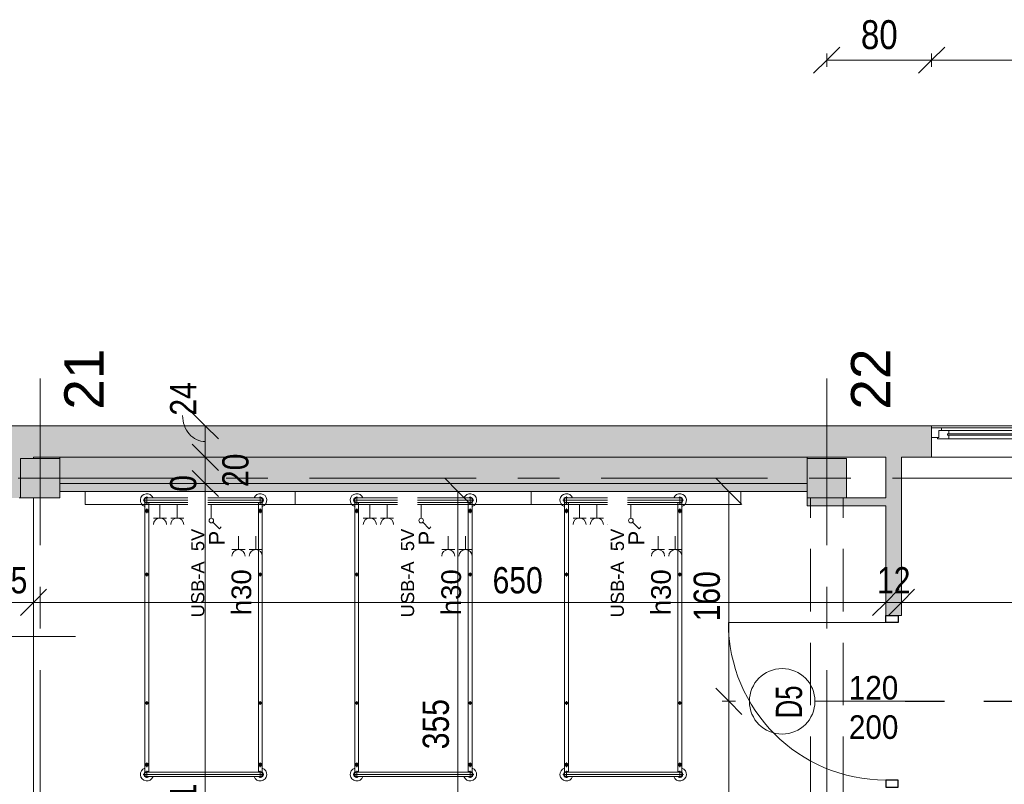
# Model space of a CAD drawing. Header units: centimetres. Extents: x -1631 to 1829, y -257 to 3158.
# Tile 36 of 129: x -1228 to -477, y 2575 to 3158. Entities that reach past the tile are written whole.
import ezdxf

# ---------------------------------------------------------------- set-up
doc = ezdxf.new("R2010")
doc.units = ezdxf.units.CM
for name, pattern in [('Dash', [60, 30, -30]), ('Oś', [222.25, 127, -31.75, 31.75, -31.75]), ('Ukryte', [71.438, 47.625, -23.813])]:
    doc.linetypes.add(name, pattern=pattern)
for name, color, linetype, lineweight in [('A-ANNO-DIMS', 211, 'Continuous', 13), ('A-ANNO-DIMS-100', 211, 'Continuous', 13), ('A-ANNO-NOTE', 131, 'Continuous', 9), ('A-DETL', 90, 'Continuous', 9), ('A-DETL-GENF', 92, 'Continuous', 9), ('A-DETL-HDLN', 90, 'Ukryte', 9), ('A-DETL-MEDM', 33, 'Continuous', 13), ('A-DOOR', 31, 'Continuous', 13), ('A-GLAZ', 151, 'Continuous', 13), ('A-GLAZ-IDEN', 152, 'Continuous', 13), ('A-WALL', 113, 'Continuous', 13), ('I-FURN', 30, 'Continuous', 9), ('Q-SPCQ', 91, 'Continuous', 9), ('S-COLS', 52, 'Continuous', 13), ('S-GRID', 1, 'Continuous', 13), ('S-GRID-IDEN', 1, 'Continuous', 13)]:
    doc.layers.add(name, color=color, linetype=linetype, lineweight=lineweight)
doc.layers.add('A-WALL-PATT', color=111, linetype='Continuous', lineweight=13, plot=False)
doc.styles.add('Arial', font='arial.ttf', dxfattribs={"width": 0.9, "height": 18})
doc.styles.add('Arial Narrow_1', font='ARIALN.TTF', dxfattribs={"height": 22})
doc.styles.add('Arial Narrow_5', font='ARIALN.TTF', dxfattribs={"height": 20})
doc.styles.add('Arial_1', font='arial.ttf', dxfattribs={"width": 0.7, "height": 20})
doc.styles.add('Arial_13', font='arial.ttf', dxfattribs={"height": 0.2})
doc.styles.add('Arial_4', font='arial.ttf', dxfattribs={"height": 10})
doc.styles.add('Arial_5', font='arial.ttf', dxfattribs={"height": 12})
doc.styles.add('Arial_6', font='arial.ttf', dxfattribs={"height": 15})
doc.styles.add('Arial_7', font='arial.ttf', dxfattribs={"height": 30})
doc.dimstyles.new('Diagonal_1_100__0_1_', dxfattribs={"dimscale": 30.48, "dimtxt": 22.515481, "dimasz": 0.656168, "dimexe": 0.164042, "dimexo": 0.0625, "dimgap": 0.065617, "dimtad": 1, "dimdec": 1, "dimrnd": 0.1, "dimdsep": 46, "dimtxsty": 'Arial Narrow_1', "dimblk1": 'OBLIQUE', "dimblk2": 'OBLIQUE', "dimsah": 1, "dimcen": 0.09, "dimazin": 0, "dimtfac": 1, "dimtdec": 4, "dimtix": 1, "dimtmove": 0, "dimatfit": 3, "dimfxl": 0.164042, "dimfxlon": 1, "dimtvp": 1, "dimtolj": 1, "dimtzin": 0, "dimarcsym": 2})
doc.dimstyles.new('Diagonal_1_100__0__wewnętrzne', dxfattribs={"dimscale": 30.48, "dimtxt": 20.468619, "dimasz": 0.656168, "dimexe": 0.164042, "dimexo": 0.0625, "dimgap": 0.032808, "dimtad": 1, "dimdec": 0, "dimdsep": 46, "dimtxsty": 'Arial Narrow_5', "dimblk1": 'OBLIQUE', "dimblk2": 'OBLIQUE', "dimsah": 1, "dimcen": 0.09, "dimazin": 0, "dimtfac": 1, "dimtdec": 4, "dimtix": 1, "dimtmove": 0, "dimatfit": 3, "dimfxl": 0.164042, "dimfxlon": 1, "dimtvp": 1, "dimtolj": 1, "dimtzin": 0, "dimarcsym": 2})
doc.dimstyles.new('Diagonal_1_100__0__wewnętrzne_1', dxfattribs={"dimscale": 30.48, "dimtxt": 20.468619, "dimasz": 0.656168, "dimexe": 0.164042, "dimexo": 0.0625, "dimgap": 0.032808, "dimtad": 1, "dimdec": 0, "dimdsep": 46, "dimtxsty": 'Arial Narrow_5', "dimblk1": 'OBLIQUE', "dimblk2": 'OBLIQUE', "dimsah": 1, "dimcen": 0.09, "dimazin": 0, "dimtfac": 1, "dimtdec": 4, "dimtix": 1, "dimtmove": 1, "dimatfit": 3, "dimfxl": 0.164042, "dimfxlon": 1, "dimtvp": 1, "dimtolj": 1, "dimtzin": 0, "dimarcsym": 2})
doc.dimstyles.new('Diagonal_1_100__0__wewnętrzne_2', dxfattribs={"dimscale": 30.48, "dimtxt": 20.468619, "dimasz": 0.656168, "dimexe": 0.164042, "dimexo": 0.0625, "dimgap": 0.032808, "dimtad": 1, "dimdec": 0, "dimdsep": 46, "dimtxsty": 'Arial Narrow_5', "dimblk1": 'OBLIQUE', "dimblk2": 'OBLIQUE', "dimsah": 1, "dimcen": 0.09, "dimazin": 0, "dimtfac": 1, "dimtdec": 4, "dimtix": 1, "dimtmove": 2, "dimatfit": 3, "dimfxl": 0.164042, "dimfxlon": 1, "dimtvp": 1, "dimtolj": 1, "dimtzin": 0, "dimarcsym": 2})

# ---------------------------------------------------------------- blocks, each defined once
blk = doc.blocks.new('M_Concrete-Square-Column - 300 x 300mm-1795931-6_piętro IV __13_80 m_ - stan projektowany')
at = {"layer": 'S-COLS', "lineweight": 9}
blk.add_hatch(color=254, dxfattribs=at).paths.add_polyline_path([(15, -15), (15, 15), (-15, 15), (-15, -15)], flags=0)
for p, q in [((15, 15), (-15, 15)), ((-15, 15), (-15, -15)), ((15, -15), (15, 15)), ((-15, -15), (15, -15))]:
    blk.add_line(p, q, dxfattribs=at)
blk = doc.blocks.new('łóżko 195x90 typ FAMED _102039_ - łóżko 195x90 typ FAMED _102039_-832813-6_piętro IV __13_80 m_ - stan projektowany')
at = {"layer": 'I-FURN'}
for p, q in [((-43.25, 102.02), (-43.25, 107.47)), ((-43.25, 106.45), (43.25, 106.45)), ((43.25, 102.02), (43.25, 107.47)), ((-45.98, 104.75), (45.97, 104.75)), ((-44.75, 103.1), (-44.75, -102.61)), ((-43.25, 103.05), (43.25, 103.05)), ((-43.25, 94.85), (-43.25, 98.35)), ((-41.75, -102.55), (-41.75, 103.1)), ((41.75, -102.61), (41.75, 103.05)), ((43.25, 94.85), (43.25, 98.35)), ((44.75, 103.1), (44.75, -102.61)), ((-45, 96.6), (-41.5, 96.6)), ((45, 96.6), (41.5, 96.6)), ((-44.75, 48.19), (-41.75, 48.19)), ((-43.25, 49.69), (-43.25, 46.69)), ((44.75, 48.19), (41.75, 48.19)), ((43.25, 49.69), (43.25, 46.69)), ((-44.75, -49.81), (-41.75, -49.81)), ((-43.25, -48.31), (-43.25, -51.31)), ((44.75, -49.81), (41.75, -49.81)), ((43.25, -48.31), (43.25, -51.31)), ((-45, -96.93), (-41.5, -96.93)), ((-43.25, -95.18), (-43.25, -98.68)), ((45, -96.93), (41.5, -96.93)), ((43.25, -95.18), (43.25, -98.68)), ((45.97, -104.25), (-45.98, -104.25)), ((-43.25, -101.53), (-43.25, -106.98)), ((-43.25, -102.55), (43.25, -102.55)), ((43.25, -101.53), (43.25, -106.98)), ((-43.25, -105.95), (43.25, -105.95))]:
    blk.add_line(p, q, dxfattribs=at)
for centre, radius in [((-43.25, 96.6), 1.25), ((43.25, 96.6), 1.25), ((-43.25, 96.6), 0.8), ((43.25, 96.6), 0.8), ((-43.25, 48.19), 1), ((43.25, 48.19), 1), ((-43.25, -49.81), 1), ((43.25, -49.81), 1), ((-43.25, -96.93), 1.25), ((-43.25, -96.93), 0.8), ((43.25, -96.93), 1.25), ((43.25, -96.93), 0.8)]:
    blk.add_circle(centre, radius, dxfattribs=at)
for centre, radius, start, end in [((-43.25, 104.75), 5, 19.87687, 252.5424), ((-43.25, 104.75), 2.23, 49.8221, 312.38874), ((-43.25, 104.75), 1.93, 62.02067, 297.97933), ((-43.25, 104.75), 1.7, 90, 270), ((43.25, 104.75), 5, 287.4576, 160.12313), ((43.25, 104.75), 2.23, 229.8221, 130.1779), ((43.25, 104.75), 1.93, 242.02067, 117.97933), ((43.25, 104.75), 1.7, 270, 90), ((-43.25, -104.25), 5, 107.4576, 340.12313), ((-43.25, -104.25), 2.23, 49.8221, 310.1779), ((-43.25, -104.25), 1.93, 62.02067, 297.97933), ((-43.25, -104.25), 1.7, 90, 270), ((43.25, -104.25), 5, 199.87687, 72.5424), ((43.25, -104.25), 2.23, 229.8221, 130.1779), ((43.25, -104.25), 1.93, 242.02067, 117.97933), ((43.25, -104.25), 1.7, 270, 90)]:
    blk.add_arc(centre, radius, start, end, dxfattribs=at)
blk = doc.blocks.new('Panel Gazowo Oswietleniowy 2 - Type 1-2423792-6_piętro IV __13_80 m_ - stan projektowany')
at = {"layer": 'Q-SPCQ'}
for p, q in [((-112.5, 47.33), (-102.5, 47.33)), ((-107.5, 47.33), (-107.5, 37)), ((-99.33, 47.33), (-89.33, 47.33)), ((-94.33, 47.33), (-94.33, 37)), ((47.5, 47.33), (57.5, 47.33)), ((52.5, 47.33), (52.5, 37)), ((60.67, 47.33), (70.67, 47.33)), ((65.67, 47.33), (65.67, 37)), ((-79.82, 31.43), (-81.13, 30.12)), ((-74.88, 26.48), (-79.82, 31.43)), ((80.18, 31.43), (78.87, 30.12)), ((85.12, 26.48), (80.18, 31.43)), ((-73.64, 13), (-73.64, 23.5)), ((-66.13, 23.33), (-56.13, 23.33)), ((-61.13, 23.33), (-61.13, 13)), ((-52.67, 23.33), (-42.67, 23.33)), ((-47.67, 23.33), (-47.67, 13)), ((-39.5, 23.33), (-29.5, 23.33)), ((-34.5, 23.33), (-34.5, 13)), ((86.36, 13), (86.36, 23.5)), ((93.87, 23.33), (103.87, 23.33)), ((98.87, 23.33), (98.87, 13)), ((107.33, 23.33), (117.33, 23.33)), ((112.33, 23.33), (112.33, 13)), ((120.5, 23.33), (130.5, 23.33)), ((125.5, 23.33), (125.5, 13)), ((-157.5, 3), (-157.5, 13)), ((-157.5, 13), (182.5, 13)), ((182.5, 13), (182.5, 3))]:
    blk.add_line(p, q, dxfattribs=at)
for centre in [(-73.64, 25.25), (86.36, 25.25)]:
    blk.add_circle(centre, 1.75, dxfattribs=at)
for centre, end in [((-107.5, 52.33), 0), ((-94.33, 52.33), 0), ((52.5, 52.33), 0), ((65.67, 52.33), 0), ((-61.13, 28.33), 360), ((-47.67, 28.33), 360), ((-34.5, 28.33), 360), ((98.87, 28.33), 360), ((112.33, 28.33), 360), ((125.5, 28.33), 360)]:
    blk.add_arc(centre, 5, 180, end, dxfattribs=at)
blk = doc.blocks.new('DRZWI 1S - automatyczna etykieta - Drzwi 120-2381491-6_piętro IV __13_80 m_ - stan projektowany')
at = {"layer": 'A-DETL-GENF'}
for p, q in [((-65.5, 6), (-65.5, -3.5)), ((-60, 6), (-65.5, 6)), ((-60, -3.5), (-60, 6)), ((65.5, 6), (60, 6)), ((60, 6), (60, -3.5)), ((65.5, -3.5), (65.5, 6)), ((-65.5, -3.5), (-60, -3.5)), ((60, -3.5), (65.5, -3.5))]:
    blk.add_line(p, q, dxfattribs=at)
at = {"layer": 'A-DETL-MEDM', "lineweight": 25}
for p, q in [((-60, 6), (-65.5, 6)), ((-65.5, 6), (-65.5, -3.5)), ((-60, -3.5), (-60, 6)), ((60, -3.5), (60, 6)), ((60, 6), (65.5, 6)), ((65.5, 6), (65.5, -3.5)), ((-65.5, -3.5), (-60, -3.5)), ((65.5, -3.5), (60, -3.5))]:
    blk.add_line(p, q, dxfattribs=at)
at = {"layer": 'A-DOOR'}
blk.add_line((60, 6), (60, 126), dxfattribs=at)
blk.add_arc((60, 6), 120, 90, 180, dxfattribs=at)
blk = doc.blocks.new('Okno - automatyczna etykieta - 200x165 _projektowane_-2631001-6_piętro IV __13_80 m_ - stan projektowany')
at = {"layer": 'A-GLAZ'}
for p, q in [((-100, -3), (-94.5, -3)), ((-100, -10.5), (-100, -3)), ((-95.5, -2), (-87, -2)), ((-95.5, -3), (-95.5, -2)), ((-94.5, -3), (-95.5, -3)), ((-94.5, -8.5), (-94.5, -3)), ((-94.5, -3), (-94.5, -8.5)), ((-88, -5.75), (-88, -4.75)), ((-88, -4.75), (88, -4.75)), ((-88, -4.75), (-88, -5.75)), ((-87, -4.75), (-88, -4.75)), ((88, -5.75), (-88, -5.75)), ((-88, -5.75), (-87, -5.75)), ((-87, -2), (-87, -4.75)), ((87, -2), (-87, -2)), ((-87, -5.75), (-87, -8.5)), ((-2.5, -7.25), (-2.5, -3.25)), ((-2.5, -3.25), (2.5, -3.25)), ((2.5, -7.25), (-2.5, -7.25)), ((2.5, -3.25), (2.5, -7.25)), ((87, -2), (95.5, -2)), ((87, -4.75), (87, -2)), ((88, -4.75), (87, -4.75)), ((87, -5.75), (88, -5.75)), ((87, -8.5), (87, -5.75)), ((88, -4.75), (88, -5.75)), ((88, -5.75), (88, -4.75)), ((94.5, -3), (94.5, -8.5)), ((95.5, -3), (94.5, -3)), ((94.5, -3), (100, -3)), ((94.5, -8.5), (94.5, -3)), ((95.5, -2), (95.5, -3)), ((100, -3), (100, -10.5)), ((-92.5, -10.5), (-100, -10.5)), ((-100, -10.5), (100, -10.5)), ((-87, -8.5), (-94.5, -8.5)), ((-94.5, -8.5), (-92.5, -8.5)), ((-92.5, -8.5), (-92.5, -10.5)), ((92.5, -10.5), (-92.5, -10.5)), ((87, -8.5), (-87, -8.5)), ((94.5, -8.5), (87, -8.5)), ((92.5, -8.5), (94.5, -8.5)), ((92.5, -10.5), (92.5, -8.5)), ((100, -10.5), (92.5, -10.5))]:
    blk.add_line(p, q, dxfattribs=at)
blk = doc.blocks.new('DIMBLOCK24-6_piętro IV __13_80 m_ - stan projektowany')
at = {"layer": 'A-ANNO-DIMS-100', "transparency": 16777216}
for p, q in [((-687.3, 2638.33), (-697.3, 2648.33)), ((-692.3, 2638.33), (-682.3, 2638.33)), ((-687.3, 2638.33), (-692.3, 2638.33)), ((-687.3, 2379.33), (-687.3, 2638.33)), ((-687.3, 2638.33), (-677.3, 2628.33)), ((-687.3, 2379.33), (-697.3, 2389.33)), ((-692.3, 2379.33), (-682.3, 2379.33)), ((-687.3, 2379.33), (-692.3, 2379.33)), ((-687.3, 2379.33), (-677.3, 2369.33))]:
    blk.add_line(p, q, dxfattribs=at)
at = {"layer": 'A-ANNO-DIMS-100', "color": 0, "transparency": 16777216, "insert": (-714.15, 2489.82), "char_height": 20, "width": 45.6158, "attachment_point": 1, "rotation": 90, "line_spacing_factor": 0.974696, "style": 'Arial Narrow_5'}
blk.add_mtext('259', dxfattribs=at)
blk = doc.blocks.new('_Oblique')
at = {"color": 0, "linetype": 'ByBlock', "lineweight": -2}
blk.add_line((-0.5, -0.5), (0.5, 0.5), dxfattribs=at)
blk = doc.blocks.new('DIMBLOCK25-6_piętro IV __13_80 m_ - stan projektowany')
at = {"layer": 'A-ANNO-DIMS-100', "transparency": 16777216}
for p, q in [((-687.3, 2798.33), (-697.3, 2808.33)), ((-692.3, 2798.33), (-682.3, 2798.33)), ((-687.3, 2798.33), (-692.3, 2798.33)), ((-687.3, 2638.33), (-687.3, 2798.33)), ((-687.3, 2798.33), (-677.3, 2788.33)), ((-687.3, 2638.33), (-697.3, 2648.33)), ((-692.3, 2638.33), (-682.3, 2638.33)), ((-687.3, 2638.33), (-692.3, 2638.33)), ((-687.3, 2638.33), (-677.3, 2628.33))]:
    blk.add_line(p, q, dxfattribs=at)
at = {"layer": 'A-ANNO-DIMS-100', "color": 0, "transparency": 16777216, "insert": (-714.15, 2699.32), "char_height": 20, "width": 45.6158, "attachment_point": 1, "rotation": 90, "line_spacing_factor": 0.974696, "style": 'Arial Narrow_5'}
blk.add_mtext('160', dxfattribs=at)
blk = doc.blocks.new('DIMBLOCK87-6_piętro IV __13_80 m_ - stan projektowany')
at = {"layer": 'A-ANNO-DIMS-100', "transparency": 16777216}
for p, q in [((-1086.6, 2804.33), (-1096.6, 2814.33)), ((-1091.6, 2804.33), (-1081.6, 2804.33)), ((-1086.6, 2804.33), (-1091.6, 2804.33)), ((-1086.6, 2343.33), (-1086.6, 2804.33)), ((-1086.6, 2804.33), (-1076.6, 2794.33)), ((-1086.6, 2343.33), (-1096.6, 2353.33)), ((-1091.6, 2343.33), (-1081.6, 2343.33)), ((-1086.6, 2343.33), (-1091.6, 2343.33)), ((-1086.6, 2343.33), (-1076.6, 2333.33))]:
    blk.add_line(p, q, dxfattribs=at)
at = {"layer": 'A-ANNO-DIMS-100', "color": 0, "transparency": 16777216, "insert": (-1113.45, 2537.58), "char_height": 20, "width": 45.6158, "attachment_point": 1, "rotation": 90, "line_spacing_factor": 0.974696, "style": 'Arial Narrow_5'}
blk.add_mtext('461', dxfattribs=at)
blk = doc.blocks.new('DIMBLOCK88-6_piętro IV __13_80 m_ - stan projektowany')
at = {"layer": 'A-ANNO-DIMS-100', "transparency": 16777216}
for p, q in [((-1086.6, 2804.33), (-1096.6, 2814.33)), ((-1086.6, 2804.33), (-1096.6, 2814.33)), ((-1091.6, 2804.33), (-1081.6, 2804.33)), ((-1086.6, 2804.33), (-1091.6, 2804.33)), ((-1091.6, 2804.33), (-1081.6, 2804.33)), ((-1086.6, 2804.33), (-1091.6, 2804.33)), ((-1086.6, 2804.33), (-1086.6, 2804.33)), ((-1086.6, 2804.33), (-1076.6, 2794.33)), ((-1086.6, 2804.33), (-1076.6, 2794.33))]:
    blk.add_line(p, q, dxfattribs=at)
at = {"layer": 'A-ANNO-DIMS-100', "color": 0, "transparency": 16777216, "insert": (-1113.45, 2797.99), "char_height": 20, "width": 15.2053, "attachment_point": 1, "rotation": 90, "line_spacing_factor": 0.974696, "style": 'Arial Narrow_5'}
blk.add_mtext('\\fArial Narrow|b0|i0|c238|p34|;0', dxfattribs=at)
blk = doc.blocks.new('DIMBLOCK89-6_piętro IV __13_80 m_ - stan projektowany')
at = {"layer": 'A-ANNO-DIMS-100', "transparency": 16777216}
for p, q in [((-1086.6, 2824.33), (-1096.6, 2834.33)), ((-1077.69, 2824.33), (-1091.6, 2824.33)), ((-1086.6, 2804.33), (-1086.6, 2824.33)), ((-1086.6, 2824.33), (-1076.6, 2814.33)), ((-1086.6, 2824.33), (-1077.69, 2824.33)), ((-1086.6, 2804.33), (-1096.6, 2814.33)), ((-1091.6, 2804.33), (-1081.6, 2804.33)), ((-1086.6, 2804.33), (-1091.6, 2804.33)), ((-1086.6, 2804.33), (-1076.6, 2794.33))]:
    blk.add_line(p, q, dxfattribs=at)
at = {"layer": 'A-ANNO-DIMS-100', "color": 0, "transparency": 16777216, "insert": (-1073.63, 2801.65), "char_height": 20, "width": 30.4105, "attachment_point": 1, "rotation": 90, "line_spacing_factor": 0.974696, "style": 'Arial Narrow_5'}
blk.add_mtext('20', dxfattribs=at)
blk = doc.blocks.new('DIMBLOCK90-6_piętro IV __13_80 m_ - stan projektowany')
at = {"layer": 'A-ANNO-DIMS-100', "transparency": 16777216}
for p, q in [((-1086.6, 2848.33), (-1096.6, 2858.33)), ((-1091.6, 2848.33), (-1081.6, 2848.33)), ((-1086.6, 2848.33), (-1091.6, 2848.33)), ((-1086.6, 2824.33), (-1086.6, 2848.33)), ((-1086.6, 2848.33), (-1076.6, 2838.33)), ((-1086.6, 2824.33), (-1096.6, 2834.33)), ((-1077.69, 2824.33), (-1091.6, 2824.33)), ((-1086.6, 2824.33), (-1076.6, 2814.33)), ((-1086.6, 2824.33), (-1077.69, 2824.33))]:
    blk.add_line(p, q, dxfattribs=at)
blk.add_ellipse((-1086.6, 2856.08), major_axis=(0, 19.75), ratio=0.873073, start_param=1.570796, end_param=3.141593, dxfattribs=at)
at = {"layer": 'A-ANNO-DIMS-100', "color": 0, "transparency": 16777216, "insert": (-1113.45, 2856.08), "char_height": 20, "width": 30.4105, "attachment_point": 1, "rotation": 90, "line_spacing_factor": 0.974696, "style": 'Arial Narrow_5'}
blk.add_mtext('24', dxfattribs=at)
blk = doc.blocks.new('DIMBLOCK140-6_piętro IV __13_80 m_ - stan projektowany')
at = {"layer": 'A-ANNO-DIMS-100', "transparency": 16777216}
for p, q in [((-1252.62, 2713.76), (-1242.62, 2723.76)), ((-1252.62, 2718.76), (-1252.62, 2708.76)), ((-1252.62, 2713.76), (-1252.62, 2718.76)), ((-1217.62, 2713.76), (-1207.62, 2723.76)), ((-1217.62, 2718.76), (-1217.62, 2708.76)), ((-1217.62, 2713.76), (-1217.62, 2718.76)), ((-1252.62, 2713.76), (-1262.62, 2703.76)), ((-1252.62, 2713.76), (-1217.62, 2713.76)), ((-1217.62, 2713.76), (-1227.62, 2703.76))]:
    blk.add_line(p, q, dxfattribs=at)
at = {"layer": 'A-ANNO-DIMS-100', "color": 0, "transparency": 16777216, "insert": (-1247.79, 2740.61), "char_height": 20, "width": 30.4105, "attachment_point": 1, "line_spacing_factor": 0.974696, "style": 'Arial Narrow_5'}
blk.add_mtext('35', dxfattribs=at)
blk = doc.blocks.new('DIMBLOCK141-6_piętro IV __13_80 m_ - stan projektowany')
at = {"layer": 'A-ANNO-DIMS-100', "transparency": 16777216}
for p, q in [((-1217.62, 2713.76), (-1207.62, 2723.76)), ((-1217.62, 2718.76), (-1217.62, 2708.76)), ((-1217.62, 2713.76), (-1217.62, 2718.76)), ((-567.62, 2713.76), (-557.62, 2723.76)), ((-567.62, 2718.76), (-567.62, 2708.76)), ((-567.62, 2713.76), (-567.62, 2718.76)), ((-1217.62, 2713.76), (-1227.62, 2703.76)), ((-1217.62, 2713.76), (-567.62, 2713.76)), ((-567.62, 2713.76), (-577.62, 2703.76))]:
    blk.add_line(p, q, dxfattribs=at)
at = {"layer": 'A-ANNO-DIMS-100', "color": 0, "transparency": 16777216, "insert": (-867.45, 2740.61), "char_height": 20, "width": 45.6158, "attachment_point": 1, "line_spacing_factor": 0.974696, "style": 'Arial Narrow_5'}
blk.add_mtext('650', dxfattribs=at)
blk = doc.blocks.new('DIMBLOCK142-6_piętro IV __13_80 m_ - stan projektowany')
at = {"layer": 'A-ANNO-DIMS-100', "transparency": 16777216}
for p, q in [((-567.62, 2713.76), (-557.62, 2723.76)), ((-567.62, 2718.76), (-567.62, 2708.76)), ((-567.62, 2713.76), (-567.62, 2718.76)), ((-555.62, 2713.76), (-545.62, 2723.76)), ((-555.62, 2718.76), (-555.62, 2708.76)), ((-555.62, 2713.76), (-555.62, 2718.76)), ((-567.62, 2713.76), (-577.62, 2703.76)), ((-567.62, 2713.76), (-555.62, 2713.76)), ((-555.62, 2713.76), (-565.62, 2703.76))]:
    blk.add_line(p, q, dxfattribs=at)
at = {"layer": 'A-ANNO-DIMS-100', "color": 0, "transparency": 16777216, "insert": (-574.29, 2740.61), "char_height": 20, "width": 30.4105, "attachment_point": 1, "line_spacing_factor": 0.974696, "style": 'Arial Narrow_5'}
blk.add_mtext('12', dxfattribs=at)
blk = doc.blocks.new('DIMBLOCK143-6_piętro IV __13_80 m_ - stan projektowany')
at = {"layer": 'A-ANNO-DIMS-100', "transparency": 16777216}
for p, q in [((-555.62, 2713.76), (-545.62, 2723.76)), ((-555.62, 2718.76), (-555.62, 2708.76)), ((-555.62, 2713.76), (-555.62, 2718.76)), ((-322.62, 2713.76), (-312.62, 2723.76)), ((-322.62, 2718.76), (-322.62, 2708.76)), ((-322.62, 2713.76), (-322.62, 2718.76)), ((-555.62, 2713.76), (-565.62, 2703.76)), ((-555.62, 2713.76), (-322.62, 2713.76)), ((-322.62, 2713.76), (-332.62, 2703.76))]:
    blk.add_line(p, q, dxfattribs=at)
at = {"layer": 'A-ANNO-DIMS-100', "color": 0, "transparency": 16777216, "insert": (-458.13, 2740.61), "char_height": 20, "width": 45.6158, "attachment_point": 1, "line_spacing_factor": 0.974696, "style": 'Arial Narrow_5'}
blk.add_mtext('233', dxfattribs=at)
blk = doc.blocks.new('DIMBLOCK172-6_piętro IV __13_80 m_ - stan projektowany')
at = {"layer": 'A-ANNO-DIMS-100', "transparency": 16777216}
for p, q in [((-893.96, 2798.33), (-903.96, 2808.33)), ((-898.96, 2798.33), (-888.96, 2798.33)), ((-893.96, 2798.33), (-898.96, 2798.33)), ((-893.96, 2443.33), (-893.96, 2798.33)), ((-893.96, 2798.33), (-883.96, 2788.33)), ((-893.96, 2443.33), (-903.96, 2453.33)), ((-898.96, 2443.33), (-888.96, 2443.33)), ((-893.96, 2443.33), (-898.96, 2443.33)), ((-893.96, 2443.33), (-883.96, 2433.33))]:
    blk.add_line(p, q, dxfattribs=at)
at = {"layer": 'A-ANNO-DIMS-100', "color": 0, "transparency": 16777216, "insert": (-920.81, 2601.82), "char_height": 20, "width": 45.6158, "attachment_point": 1, "rotation": 90, "line_spacing_factor": 0.974696, "style": 'Arial Narrow_5'}
blk.add_mtext('355', dxfattribs=at)
blk = doc.blocks.new('Okno_LD_typ 100 - metka _ wys_parapetu-2491833-6_piętro IV __13_80 m_ - stan projektowany')
at = {"layer": 'A-GLAZ-IDEN'}
blk.add_line((0, 1.8925), (0, -0.3919), dxfattribs=at)
blk.add_circle((0, -0.0919), 0.3, dxfattribs=at)
at = {"layer": 'A-GLAZ-IDEN', "insert": (0.4711, 0.6634), "char_height": 0.2, "width": 0.48783, "attachment_point": 3, "rotation": 90, "line_spacing_factor": 0.936439, "style": 'Arial_13', "bg_fill": 3, "box_fill_scale": 1.25, "bg_fill_color": 256, "bg_fill_true_color": 13158600, "bg_fill_transparency": 0}
blk.add_mtext('\\pxqr,t6.35,12.7,19.05,25.4,31.75,38.1,44.45,50.8,57.15,63.5,69.85,76.2,82.55,88.9,95.25,101.6,107.95,114.3,120.65,127,133.35,139.7,146.05,152.4,158.75,165.1,171.45,177.8,184.15,190.5,196.85,203.2;{hp= }', dxfattribs=at)
blk = doc.blocks.new('DIMBLOCK245-6_piętro IV __13_80 m_ - stan projektowany')
at = {"layer": 'A-ANNO-DIMS-100', "transparency": 16777216}
for p, q in [((-612.62, 3127.02), (-602.62, 3137.02)), ((-612.62, 3122.02), (-612.62, 3132.02)), ((-532.62, 3127.02), (-522.62, 3137.02)), ((-532.62, 3122.02), (-532.62, 3132.02)), ((-612.62, 3127.02), (-622.62, 3117.02)), ((-612.62, 3127.02), (-532.62, 3127.02)), ((-612.62, 3127.02), (-612.62, 3122.02)), ((-532.62, 3127.02), (-542.62, 3117.02)), ((-532.62, 3127.02), (-532.62, 3122.02))]:
    blk.add_line(p, q, dxfattribs=at)
at = {"layer": 'A-ANNO-DIMS-100', "color": 0, "transparency": 16777216, "insert": (-586.56, 3157.45), "char_height": 22, "width": 33.4516, "attachment_point": 1, "line_spacing_factor": 0.974696, "style": 'Arial Narrow_1'}
blk.add_mtext('80', dxfattribs=at)
blk = doc.blocks.new('DIMBLOCK246-6_piętro IV __13_80 m_ - stan projektowany')
at = {"layer": 'A-ANNO-DIMS-100', "transparency": 16777216}
for p, q in [((-532.62, 3127.02), (-522.62, 3137.02)), ((-532.62, 3122.02), (-532.62, 3132.02)), ((-332.62, 3127.02), (-322.62, 3137.02)), ((-332.62, 3122.02), (-332.62, 3132.02)), ((-532.62, 3127.02), (-542.62, 3117.02)), ((-532.62, 3127.02), (-332.62, 3127.02)), ((-532.62, 3127.02), (-532.62, 3122.02)), ((-332.62, 3127.02), (-342.62, 3117.02)), ((-332.62, 3127.02), (-332.62, 3122.02))]:
    blk.add_line(p, q, dxfattribs=at)
at = {"layer": 'A-ANNO-DIMS-100', "color": 0, "transparency": 16777216, "insert": (-453.53, 3157.45), "char_height": 22, "width": 50.1774, "attachment_point": 1, "line_spacing_factor": 0.974696, "style": 'Arial Narrow_1'}
blk.add_mtext('200', dxfattribs=at)

msp = doc.modelspace()

# ---------------------------------------------------------------- hatches: boundary and pattern name
at = {"layer": 'A-WALL-PATT'}
for points in [[(-1227.62, 2793.33), (-1227.62, 2823.33), (-1217.62, 2823.33), (-1217.62, 2848.33), (-1252.62, 2848.33), (-1252.62, 2793.33), (-1228.62, 2793.33)], [(-627.62, 2804.33), (-627.62, 2824.33), (-1197.62, 2824.33), (-1197.62, 2804.33), (-719.31, 2804.33)], [(-627.62, 2798.33), (-627.62, 2804.33), (-1197.62, 2804.33), (-1197.62, 2798.33), (-719.31, 2798.33)], [(-567.62, 2787.33), (-567.62, 2793.33), (-627.62, 2793.33), (-627.62, 2787.33), (-597.62, 2787.33)]]:
    msp.add_hatch(color=9, dxfattribs=at).paths.add_polyline_path(points, flags=0)
h = msp.add_hatch(color=9, dxfattribs=at)
h.paths.add_polyline_path([(1227.38, 2824.33), (1227.38, 2848.33), (507.38, 2848.33), (507.38, 2824.33), (1203.38, 2824.33)], flags=0)
h.paths.add_polyline_path([(307.38, 2824.33), (307.38, 2848.33), (267.38, 2848.33), (267.38, 2824.33), (297.38, 2824.33)], flags=0)
h.paths.add_polyline_path([(142.38, 2824.33), (157.38, 2824.33), (157.38, 2848.33), (-182.62, 2848.33), (-182.62, 2824.33), (17.38, 2824.33)], flags=0)
h.paths.add_polyline_path([(-332.62, 2824.33), (-292.62, 2824.33), (-292.62, 2848.33), (-332.62, 2848.33), (-332.62, 2839.33)], flags=0)
h.paths.add_polyline_path([(-532.62, 2824.33), (-532.62, 2848.33), (-1217.62, 2848.33), (-1217.62, 2824.33), (-547.62, 2824.33)], flags=0)
h = msp.add_hatch(color=9, dxfattribs=at)
h.paths.add_polyline_path([(-555.62, 1833.33), (-555.62, 1952.83), (-567.62, 1952.83), (-567.62, 1833.33)], flags=0)
h.paths.add_polyline_path([(-555.62, 2173.83), (-555.62, 2482.83), (-567.62, 2482.83), (-567.62, 2173.83)], flags=0)
h.paths.add_polyline_path([(-555.62, 2703.83), (-555.62, 2824.33), (-567.62, 2824.33), (-567.62, 2703.83), (-558.12, 2703.83)], flags=0)

# ---------------------------------------------------------------- linework, layer by layer
at = {"layer": 'A-ANNO-NOTE', "lineweight": 13}
msp.add_line((-531.62, 2638.33), (-621.62, 2638.33), dxfattribs=at)
msp.add_line((-531.62, 2638.33), (-621.62, 2638.33), dxfattribs=at)
msp.add_circle((-646.62, 2638.33), 25, dxfattribs=at)
at = {"layer": 'A-DETL', "linetype": 'Dash', "lineweight": 25}
msp.add_open_spline([(-552.77, 2638.57), (-478.91, 2638.57), (-476.08, 2638.57), (-439.12, 2638.57), (-439.12, 2601.62), (-439.12, 2598.79), (-439.12, 2573.54), (-439.12, 1655.82), (-439.12, 1618.87), (-439.12, 1616.04), (-439.12, 1512.36), (-439.12, 1509.53), (-439.12, 1472.57), (-476.08, 1472.57), (-478.91, 1472.57), (-555.62, 1472.57)], degree=3, knots=[0, 0, 0, 0, 1.242892, 2.082132, 2.921372, 3.63261, 13.975949, 24.692511, 35.163852, 36.732804, 37.928533, 39.497485, 40.336725, 41.175965, 42.450024, 42.450024, 42.450024, 42.450024], dxfattribs=at)
at = {"layer": 'A-DETL-HDLN'}
for p, q in [((-625.12, 420.83), (-625.12, 2793.33)), ((-600.12, 420.83), (-600.12, 2793.33))]:
    msp.add_line(p, q, dxfattribs=at)
at = {"layer": 'A-WALL', "lineweight": 9}
for p, q in [((307.38, 2848.33), (-1252.62, 2848.33)), ((-532.62, 2846.83), (-532.62, 2848.33)), ((-532.62, 2824.33), (-532.62, 2839.33)), ((-1217.62, 2824.33), (-567.62, 2824.33)), ((-1217.62, 2823.33), (-1217.62, 2824.33)), ((-1197.62, 2824.33), (-1197.62, 2823.33)), ((-627.62, 2823.33), (-627.62, 2824.33)), ((-567.62, 2824.33), (-567.62, 2793.33)), ((-555.62, 2703.83), (-555.62, 2824.33)), ((-327.62, 2824.33), (-555.62, 2824.33)), ((-1197.62, 2804.33), (-627.62, 2804.33)), ((-1197.62, 2798.33), (-627.62, 2798.33)), ((-1228.62, 2793.33), (-1227.62, 2793.33)), ((-1217.62, 2793.33), (-1217.62, 2343.33)), ((-627.62, 2793.33), (-627.62, 2787.33)), ((-627.62, 2787.33), (-567.62, 2787.33)), ((-567.62, 2793.33), (-597.62, 2793.33)), ((-567.62, 2787.33), (-567.62, 2703.83)), ((-558.12, 2703.83), (-555.62, 2703.83))]:
    msp.add_line(p, q, dxfattribs=at)
at = {"layer": 'S-GRID', "linetype": 'Oś'}
for p, q in [((-1212.62, 2884.27), (-1212.62, 27.13)), ((-612.62, 2884.27), (-612.62, 27.13)), ((1342.46, 2808.33), (-1368.76, 2808.33))]:
    msp.add_line(p, q, dxfattribs=at)

# ---------------------------------------------------------------- block references
at = {"layer": 'A-DOOR', "rotation": 89.9999999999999}
msp.add_blockref('DRZWI 1S - automatyczna etykieta - Drzwi 120-2381491-6_piętro IV __13_80 m_ - stan projektowany', (-561.62, 2638.33), dxfattribs=at)
at = {"layer": 'A-GLAZ', "rotation": 180}
msp.add_blockref('Okno - automatyczna etykieta - 200x165 _projektowane_-2631001-6_piętro IV __13_80 m_ - stan projektowany', (-432.62, 2836.33), dxfattribs=at)
at = {"layer": 'I-FURN'}
for p in [(-1087.87, 2686.88), (-927.87, 2686.88), (-767.87, 2686.88)]:
    msp.add_blockref('łóżko 195x90 typ FAMED _102039_ - łóżko 195x90 typ FAMED _102039_-832813-6_piętro IV __13_80 m_ - stan projektowany', p, dxfattribs=at)
at = {"layer": 'Q-SPCQ', "rotation": 180}
for p in [(-995.62, 2801.33), (-835.62, 2801.33)]:
    msp.add_blockref('Panel Gazowo Oswietleniowy 2 - Type 1-2423792-6_piętro IV __13_80 m_ - stan projektowany', p, dxfattribs=at)
at = {"layer": 'S-COLS', "lineweight": 9}
for p in [(-1212.62, 2808.33), (-612.62, 2808.33)]:
    msp.add_blockref('M_Concrete-Square-Column - 300 x 300mm-1795931-6_piętro IV __13_80 m_ - stan projektowany', p, dxfattribs=at)

# ---------------------------------------------------------------- texts
at = {"layer": 'A-ANNO-NOTE', "lineweight": 211, "insert": (-641.33, 2637.9), "char_height": 20, "width": 25.97, "attachment_point": 5, "rotation": 90, "line_spacing_factor": 0.936439, "style": 'Arial_1'}
msp.add_mtext('\\pxqc,t4.445,8.89,13.335,17.78,22.225,26.67,31.115,35.56,40.005,44.45,48.895,53.34,57.785,62.23,66.675,71.12,75.565,80.01,84.455,88.9,93.345,97.79,102.235,106.68,111.125,115.57,120.015,124.46,128.905,133.35,137.795,142.24;{D5}', dxfattribs=at)
at = {"layer": 'A-ANNO-NOTE', "lineweight": 211, "char_height": 18, "width": 38.07, "attachment_point": 5, "line_spacing_factor": 0.936439, "style": 'Arial'}
for s, insert in [('\\pxqc,t6.35,12.7,19.05,25.4,31.75,38.1,44.45,50.8,57.15,63.5,69.85,76.2,82.55,88.9,95.25,101.6,107.95,114.3,120.65,127,133.35,139.7,146.05,152.4,158.75,165.1,171.45,177.8,184.15,190.5,196.85,203.2;{120}', (-576.95, 2648.56)), ('\\pxqc,t6.35,12.7,19.05,25.4,31.75,38.1,44.45,50.8,57.15,63.5,69.85,76.2,82.55,88.9,95.25,101.6,107.95,114.3,120.65,127,133.35,139.7,146.05,152.4,158.75,165.1,171.45,177.8,184.15,190.5,196.85,203.2;{200}', (-576.86, 2618.56)), ('\\pxqc,t6.35,12.7,19.05,25.4,31.75,38.1,44.45,50.8,57.15,63.5,69.85,76.2,82.55,88.9,95.25,101.6,107.95,114.3,120.65,127,133.35,139.7,146.05,152.4,158.75,165.1,171.45,177.8,184.15,190.5,196.85,203.2;{200}', (-576.86, 2618.56))]:
    msp.add_mtext(s, dxfattribs=dict(at, insert=insert))
at = {"layer": 'S-GRID-IDEN', "char_height": 30, "width": 48.3, "attachment_point": 5, "rotation": 90, "line_spacing_factor": 0.936439, "style": 'Arial_7'}
for s, insert in [('\\pxqc,t4.23333,8.46667,12.7,16.93333,21.16667,25.4,29.63333,33.86667,38.1,42.33333,46.56667,50.8,55.03333,59.26667,63.5,67.73333,71.96667,76.2,80.43333,84.66667,88.9,93.13333,97.36667,101.6,105.83333,110.06667,114.3,118.53333,122.76667,127,131.23333,135.46667;{21}', (-1179.12, 2883.93)), ('\\pxqc,t4.23333,8.46667,12.7,16.93333,21.16667,25.4,29.63333,33.86667,38.1,42.33333,46.56667,50.8,55.03333,59.26667,63.5,67.73333,71.96667,76.2,80.43333,84.66667,88.9,93.13333,97.36667,101.6,105.83333,110.06667,114.3,118.53333,122.76667,127,131.23333,135.46667;{22}', (-579.12, 2883.93))]:
    msp.add_mtext(s, dxfattribs=dict(at, insert=insert))

# ---------------------------------------------------------------- dimensions: what is measured, and where the dimension line sits
at = {"layer": 'A-ANNO-DIMS'}
for base, p1, p2, dimstyle, override, picture, middle in [((-532.62, 3127.02), (-612.62, 3122.02), (-532.62, 3122.02), 'Diagonal_1_100__0_1_', {"dimpost": '<>', "dimfxl": 80}, 'DIMBLOCK245-6_piętro IV __13_80 m_ - stan projektowany', (-572.62, 3140.25)), ((-332.62, 3127.02), (-532.62, 3122.02), (-332.62, 3122.02), 'Diagonal_1_100__0_1_', {"dimpost": '<>', "dimfxl": 200}, 'DIMBLOCK246-6_piętro IV __13_80 m_ - stan projektowany', (-432.62, 3140.25)), ((-1217.62, 2713.76), (-1252.62, 2718.76), (-1217.62, 2718.76), 'Diagonal_1_100__0__wewnętrzne', {"dimpost": '<>', "dimfxl": 35}, 'DIMBLOCK140-6_piętro IV __13_80 m_ - stan projektowany', (-1235.12, 2724.97)), ((-555.62, 2713.76), (-567.62, 2718.76), (-555.62, 2718.76), 'Diagonal_1_100__0__wewnętrzne', {"dimpost": '<>', "dimfxl": 12}, 'DIMBLOCK142-6_piętro IV __13_80 m_ - stan projektowany', (-561.62, 2724.8)), ((-322.62, 2713.76), (-555.62, 2718.76), (-322.62, 2718.76), 'Diagonal_1_100__0__wewnętrzne', {"dimpost": '<>', "dimfxl": 233}, 'DIMBLOCK143-6_piętro IV __13_80 m_ - stan projektowany', (-439.12, 2724.97))]:
    dim = msp.add_linear_dim(base=base, p1=p1, p2=p2, dimstyle=dimstyle, override=override, dxfattribs=at)
    dim.commit()
    dim.dimension.update_dxf_attribs({"geometry": picture, "text_midpoint": middle})
dim = msp.add_linear_dim(base=(-1086.6, 2848.33), p1=(-1077.69, 2824.33), p2=(-1091.6, 2848.33), angle=90, dimstyle='Diagonal_1_100__0__wewnętrzne_1', override={"dimpost": '<>', "dimfxl": 27.740694}, dxfattribs=at)
dim.commit()
dim.dimension.update_dxf_attribs({"geometry": 'DIMBLOCK90-6_piętro IV __13_80 m_ - stan projektowany', "text_midpoint": (-1100.12, 2871.28), "dimtype": 160, "text_rotation": 90})
for base, p1, p2, override, picture, middle in [((-687.3, 2798.33), (-692.3, 2638.33), (-692.3, 2798.33), {"dimpost": '<>', "dimfxl": 160}, 'DIMBLOCK25-6_piętro IV __13_80 m_ - stan projektowany', (-698.51, 2718.33)), ((-687.3, 2638.33), (-692.3, 2379.33), (-692.3, 2638.33), {"dimpost": '<>', "dimfxl": 259}, 'DIMBLOCK24-6_piętro IV __13_80 m_ - stan projektowany', (-698.51, 2508.83))]:
    dim = msp.add_linear_dim(base=base, p1=p1, p2=p2, angle=90, dimstyle='Diagonal_1_100__0__wewnętrzne', override=override, dxfattribs=at)
    dim.commit()
    dim.dimension.update_dxf_attribs({"geometry": picture, "text_midpoint": middle})

# ---------------------------------------------------------------- next in the draw order: texts
at = {"layer": 'A-ANNO-NOTE', "lineweight": 13, "rotation": 90, "line_spacing_factor": 0.936439, "bg_fill": 3, "box_fill_scale": 1.25, "bg_fill_color": 256, "bg_fill_true_color": 13158600, "bg_fill_transparency": 0}
for s, insert, char_height, width, attachment_point, style in [('\\pxqc,t12.7,25.4,38.1,50.8,63.5,76.2,88.9,101.6,114.3,127,139.7,152.4,165.1,177.8,190.5,203.2,215.9,228.6,241.3,254,266.7,279.4,292.1,304.8,317.5,330.2,342.9,355.6,368.3,381,393.7,406.4;{USB-A  5V}', (-1092.25, 2736.09), 10, 113.1, 5, 'Arial_4'), ('\\pxqc,t12.7,25.4,38.1,50.8,63.5,76.2,88.9,101.6,114.3,127,139.7,152.4,165.1,177.8,190.5,203.2,215.9,228.6,241.3,254,266.7,279.4,292.1,304.8,317.5,330.2,342.9,355.6,368.3,381,393.7,406.4;{USB-A  5V}', (-932.25, 2736.09), 10, 113.1, 5, 'Arial_4'), ('\\pxqc,t12.7,25.4,38.1,50.8,63.5,76.2,88.9,101.6,114.3,127,139.7,152.4,165.1,177.8,190.5,203.2,215.9,228.6,241.3,254,266.7,279.4,292.1,304.8,317.5,330.2,342.9,355.6,368.3,381,393.7,406.4;{USB-A  5V}', (-772.25, 2736.09), 10, 113.1, 5, 'Arial_4'), ('\\pxt8.46667,16.93333,25.4,33.86667,42.33333,50.8,59.26667,67.73333,76.2,84.66667,93.13333,101.6,110.06667,118.53333,127,135.46667,143.93333,152.4,160.86667,169.33333,177.8,186.26667,194.73333,203.2,211.66667,220.13333,228.6,237.06667,245.53333,254,262.46667,270.93333;{h30}', (-1066.55, 2703.98), 15, 36.764, 1, 'Arial_6'), ('\\pxt8.46667,16.93333,25.4,33.86667,42.33333,50.8,59.26667,67.73333,76.2,84.66667,93.13333,101.6,110.06667,118.53333,127,135.46667,143.93333,152.4,160.86667,169.33333,177.8,186.26667,194.73333,203.2,211.66667,220.13333,228.6,237.06667,245.53333,254,262.46667,270.93333;{h30}', (-906.55, 2703.98), 15, 36.764, 1, 'Arial_6'), ('\\pxt8.46667,16.93333,25.4,33.86667,42.33333,50.8,59.26667,67.73333,76.2,84.66667,93.13333,101.6,110.06667,118.53333,127,135.46667,143.93333,152.4,160.86667,169.33333,177.8,186.26667,194.73333,203.2,211.66667,220.13333,228.6,237.06667,245.53333,254,262.46667,270.93333;{h30}', (-746.55, 2703.98), 15, 36.764, 1, 'Arial_6')]:
    msp.add_mtext(s, dxfattribs=dict(at, insert=insert, char_height=char_height, width=width, attachment_point=attachment_point, style=style))

# ---------------------------------------------------------------- next in the draw order: texts
at = {"layer": 'A-ANNO-NOTE', "lineweight": 13, "char_height": 12, "width": 12.019, "attachment_point": 5, "rotation": 90, "line_spacing_factor": 0.936439, "style": 'Arial_5'}
for insert in [(-1077.87, 2762.73), (-917.87, 2762.73), (-757.87, 2762.73)]:
    msp.add_mtext('\\pxqc,t10.58333,21.16667,31.75,42.33333,52.91667,63.5,74.08333,84.66667,95.25,105.83333,116.41667,127,137.58333,148.16667,158.75,169.33333,179.91667,190.5,201.08333,211.66667,222.25,232.83333,243.41667,254,264.58333,275.16667,285.75,296.33333,306.91667,317.5,328.08333,338.66667;{P}', dxfattribs=dict(at, insert=insert))
at = {"layer": 'A-ANNO-NOTE', "lineweight": 13, "insert": (-906.55, 2703.98), "char_height": 15, "width": 36.764, "attachment_point": 1, "rotation": 90, "line_spacing_factor": 0.936439, "style": 'Arial_6', "bg_fill": 3, "box_fill_scale": 1.25, "bg_fill_color": 256, "bg_fill_true_color": 13158600, "bg_fill_transparency": 0}
msp.add_mtext('\\pxt8.46667,16.93333,25.4,33.86667,42.33333,50.8,59.26667,67.73333,76.2,84.66667,93.13333,101.6,110.06667,118.53333,127,135.46667,143.93333,152.4,160.86667,169.33333,177.8,186.26667,194.73333,203.2,211.66667,220.13333,228.6,237.06667,245.53333,254,262.46667,270.93333;{h30}', dxfattribs=at)

# ---------------------------------------------------------------- next in the draw order: dimensions: what is measured, and where the dimension line sits
at = {"layer": 'A-ANNO-DIMS'}
for base, p1, p2, override, picture, middle in [((-1086.6, 2824.33), (-1091.6, 2804.33), (-1077.69, 2824.33), {"dimpost": '<>', "dimfxl": 24.362802}, 'DIMBLOCK89-6_piętro IV __13_80 m_ - stan projektowany', (-1060.3, 2816.86)), ((-1086.6, 2804.33), (-1091.6, 2343.33), (-1091.6, 2804.33), {"dimpost": '<>', "dimfxl": 461}, 'DIMBLOCK87-6_piętro IV __13_80 m_ - stan projektowany', (-1100.12, 2560.39))]:
    dim = msp.add_linear_dim(base=base, p1=p1, p2=p2, angle=90, dimstyle='Diagonal_1_100__0__wewnętrzne_2', override=override, dxfattribs=at)
    dim.commit()
    dim.dimension.update_dxf_attribs({"geometry": picture, "text_midpoint": middle, "dimtype": 160, "text_rotation": 90})
dim = msp.add_linear_dim(base=(-1091.6034469, 2804.32555458), p1=(-1091.6034469, 2804.32555458), p2=(-1091.6034469, 2804.32555458), dimstyle='Diagonal_1_100__0__wewnętrzne', override={"dimpost": '<>', "dimfxl": 0}, dxfattribs=at)
dim.commit()
dim.dimension.update_dxf_attribs({"geometry": 'DIMBLOCK88-6_piętro IV __13_80 m_ - stan projektowany', "text_midpoint": (-1091.6034469, 2815.53701439)})

# ---------------------------------------------------------------- next in the draw order: texts
at = {"layer": 'A-ANNO-NOTE', "lineweight": 13, "insert": (-932.25, 2736.09), "char_height": 10, "width": 113.1, "attachment_point": 5, "rotation": 90, "line_spacing_factor": 0.936439, "style": 'Arial_4', "bg_fill": 3, "box_fill_scale": 1.25, "bg_fill_color": 256, "bg_fill_true_color": 13158600, "bg_fill_transparency": 0}
msp.add_mtext('\\pxqc,t12.7,25.4,38.1,50.8,63.5,76.2,88.9,101.6,114.3,127,139.7,152.4,165.1,177.8,190.5,203.2,215.9,228.6,241.3,254,266.7,279.4,292.1,304.8,317.5,330.2,342.9,355.6,368.3,381,393.7,406.4;{USB-A  5V}', dxfattribs=at)

# ---------------------------------------------------------------- next in the draw order: texts
at = {"layer": 'A-ANNO-NOTE', "lineweight": 13, "insert": (-917.87, 2762.73), "char_height": 12, "width": 12.019, "attachment_point": 5, "rotation": 90, "line_spacing_factor": 0.936439, "style": 'Arial_5'}
msp.add_mtext('\\pxqc,t10.58333,21.16667,31.75,42.33333,52.91667,63.5,74.08333,84.66667,95.25,105.83333,116.41667,127,137.58333,148.16667,158.75,169.33333,179.91667,190.5,201.08333,211.66667,222.25,232.83333,243.41667,254,264.58333,275.16667,285.75,296.33333,306.91667,317.5,328.08333,338.66667;{P}', dxfattribs=at)

# ---------------------------------------------------------------- next in the draw order: dimensions: what is measured, and where the dimension line sits
at = {"layer": 'A-ANNO-DIMS'}
dim = msp.add_linear_dim(base=(-893.96, 2798.33), p1=(-898.96, 2443.33), p2=(-898.96, 2798.33), angle=90, dimstyle='Diagonal_1_100__0__wewnętrzne', override={"dimpost": '<>', "dimfxl": 355}, dxfattribs=at)
dim.commit()
dim.dimension.update_dxf_attribs({"geometry": 'DIMBLOCK172-6_piętro IV __13_80 m_ - stan projektowany', "text_midpoint": (-905.17, 2620.83)})
dim = msp.add_linear_dim(base=(-567.62, 2713.76), p1=(-1217.62, 2718.76), p2=(-567.62, 2718.76), dimstyle='Diagonal_1_100__0__wewnętrzne_2', override={"dimpost": '<>', "dimfxl": 650}, dxfattribs=at)
dim.commit()
dim.dimension.update_dxf_attribs({"geometry": 'DIMBLOCK141-6_piętro IV __13_80 m_ - stan projektowany', "text_midpoint": (-844.65, 2727.28), "dimtype": 160, "text_rotation": 360})

# ---------------------------------------------------------------- next in the draw order: block references
at = {"layer": 'A-GLAZ-IDEN', "xscale": 99.99999999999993, "yscale": 99.99999999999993, "zscale": 99.99999999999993, "rotation": 270.0000000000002}
msp.add_blockref('Okno_LD_typ 100 - metka _ wys_parapetu-2491833-6_piętro IV __13_80 m_ - stan projektowany', (-1374.73, 2687.83), dxfattribs=at)

doc.saveas('drawing.dxf')
